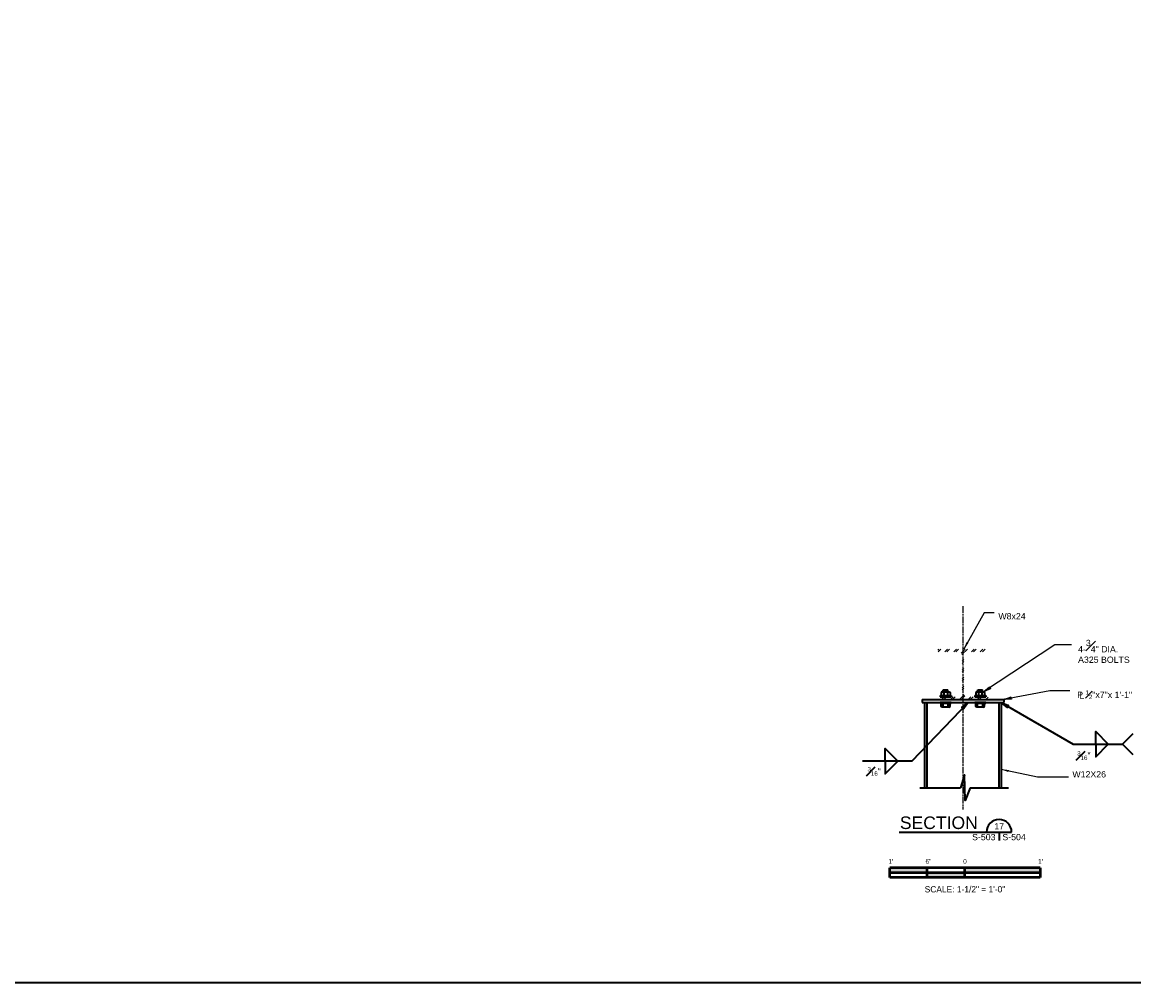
# Model space of a CAD drawing. Extents: x -490 to 147, y 39 to 689.
# Tile 3 of 4: x -171 to 6, y 211 to 364. Entities that reach past the tile are written whole.
import ezdxf
from ezdxf.enums import TextEntityAlignment as Align

# ---------------------------------------------------------------- set-up
doc = ezdxf.new("R2010")
doc.units = 0
doc.header["$LTSCALE"] = 0.0037
doc.header["$MEASUREMENT"] = 0
doc.linetypes.add('ACAD_ISO08W100', pattern=[432, 288, -36, 72, -36])
for name, color, linetype, lineweight in [('Level 1', 7, 'Continuous', 18), ('S-Anno-Brkl', 2, 'Continuous', 35), ('S-Anno-Patt', 152, 'Continuous', 18), ('S-Anno-Symb', 6, 'Continuous', 50), ('S-Anno-Symb-Weld', 5, 'Continuous', 35), ('S-Anno-Text', 53, 'Continuous', 25), ('S-Anno-Text-Titl', 6, 'Continuous', 35), ('S-Sect-Cntr', 5, 'ACAD_ISO08W100', 25), ('S-Sect-Misc', 3, 'Continuous', 35), ('S-Sect-Shps', 3, 'Continuous', 35)]:
    doc.layers.add(name, color=color, linetype=linetype, lineweight=lineweight)
doc.styles.add('BORD', font='romand.shx')
doc.styles.add('NOTES', font='romans.shx')
doc.styles.add('Text', font='txt', dxfattribs={"height": 0.125})

# ---------------------------------------------------------------- blocks, each defined once
blk = doc.blocks.new('S0015B')
for p, q in [((1.5, 0.002), (-1.5, 0.002)), ((-1.5, -0.185), (-1.5, 0.002)), ((-0.75, -0.185), (-0.75, 0)), ((0, -0.185), (0, 0)), ((1.5, 0.002), (1.5, -0.185)), ((1.5, -0.092), (-1.5, -0.092)), ((1.5, -0.185), (-1.5, -0.185))]:
    blk.add_line(p, q)
at = {"extrusion": (0, 0, -1)}
for points in [[(1.5, 0.002), (1.5, -0.092), (0.75, 0), (0.75, -0.092)], [(0, 0), (0, -0.092), (-1.5, 0.002), (-1.5, -0.092)], [(0.75, -0.092), (0.75, -0.185), (0, -0.092), (0, -0.185)]]:
    blk.add_solid(points, dxfattribs=at)
at = {"lineweight": 18, "style": 'Text'}
for s, p in [("1'", (-1.477, 0.133)), ('6"', (-0.728, 0.134)), ('0', (0, 0.134)), ("1'", (1.504, 0.133))]:
    blk.add_text(s, height=0.0938, dxfattribs=at).set_placement(p, align=Align.MIDDLE_CENTER)
at = {"lineweight": 25, "style": 'Text'}
blk.add_text('SCALE: 1-1/2" = 1\'-0"', height=0.125, dxfattribs=at).set_placement((0, -0.422), align=Align.MIDDLE_CENTER)

msp = doc.modelspace()

# ---------------------------------------------------------------- hatches: boundary and pattern name
at = {"layer": 'S-Anno-Text', "extrusion": (0, 0, -1)}
for points in [[(21.47, 264.32), (20.69, 265.31), (20.73, 265.3), (20.81, 265.27), (20.86, 265.27), (20.92, 265.29), (20.95, 265.32), (20.98, 265.37), (21, 265.44), (21.01, 265.49)], [(14.29, 244.72), (14.32, 244.75), (14.37, 244.81), (14.38, 244.87), (14.38, 244.92), (14.36, 244.97), (14.33, 245.01), (14.26, 245.05), (14.22, 245.07), (15.48, 245.16)]]:
    msp.add_hatch(color=256, dxfattribs=at).paths.add_polyline_path(points, flags=16)

# ---------------------------------------------------------------- linework, layer by layer
at = {"layer": 'Level 1', "color": 3, "linetype": 'Continuous', "lineweight": 35}
msp.add_3dface([(-333.07, 547.19), (146.96, 547.19), (146.96, 211.17), (-333.07, 211.17)], dxfattribs=at)
at = {"layer": 'S-Anno-Brkl'}
for p, q in [((-28.47, 242.25), (-21.99, 242.25)), ((-20.46, 242.25), (-14.32, 242.25))]:
    msp.add_line(p, q, dxfattribs=at)
at = {"layer": 'S-Anno-Brkl', "flags": 128}
msp.add_lwpolyline([(-20.46, 242.25), (-21.22, 240.19), (-21.34, 244.31), (-21.99, 242.25)], dxfattribs=at)
at = {"layer": 'S-Anno-Patt'}
for p, q in [((-25.45, 264.32), (-25.59, 264.18)), ((-25.12, 264.32), (-25.55, 263.88)), ((-24.04, 264.32), (-24.47, 263.88)), ((-23.71, 264.32), (-24.14, 263.88)), ((-22.63, 264.32), (-23.06, 263.88)), ((-22.29, 264.32), (-22.73, 263.88)), ((-21.22, 264.32), (-21.85, 263.68)), ((-20.88, 264.32), (-21.75, 263.45)), ((-19.8, 264.32), (-20.24, 263.88)), ((-19.47, 264.32), (-19.91, 263.88)), ((-18.39, 264.32), (-18.83, 263.88)), ((-18.06, 264.32), (-18.49, 263.88)), ((-21.45, 262.67), (-21.73, 262.39)), ((-21.45, 262.34), (-21.73, 262.06)), ((-21.45, 261.26), (-21.73, 260.98)), ((-21.45, 260.93), (-21.73, 260.64)), ((-21.45, 259.85), (-21.73, 259.56)), ((-21.45, 259.52), (-21.73, 259.23)), ((-21.41, 257.06), (-22.16, 256.32)), ((-21.27, 256.87), (-21.83, 256.32)), ((-21.45, 258.44), (-21.73, 258.15)), ((-21.45, 258.11), (-21.73, 257.82)), ((-24.55, 256.75), (-24.98, 256.32)), ((-24.21, 256.75), (-24.65, 256.32)), ((-23.13, 256.75), (-23.57, 256.32)), ((-22.8, 256.75), (-23.24, 256.32)), ((-20.31, 256.75), (-20.75, 256.32)), ((-19.98, 256.75), (-20.41, 256.32)), ((-18.9, 256.75), (-19.34, 256.32)), ((-18.57, 256.75), (-19, 256.32)), ((-17.59, 256.65), (-17.92, 256.32))]:
    msp.add_line(p, q, dxfattribs=at)
msp.add_point((-17.59, 256.32), dxfattribs=at)
at = {"layer": 'S-Anno-Symb-Weld', "flags": 128}
for points in [[(-20.77, 255.82), (-29.74, 246.48), (-37.6, 246.48)], [(-21.77, 255.04), (-20.77, 255.82), (-21.51, 254.79), (-21.5, 254.84), (-21.5, 254.91), (-21.52, 254.97), (-21.55, 255.01), (-21.59, 255.04), (-21.65, 255.05), (-21.73, 255.05), (-21.77, 255.04), (-20.8, 255.79), (-21.49, 254.83), (-21.48, 254.87), (-21.48, 254.95), (-21.52, 255.01), (-21.58, 255.05), (-21.64, 255.06), (-21.69, 255.06), (-21.73, 255.06), (-20.84, 255.74), (-21.46, 254.88), (-21.46, 254.92), (-21.46, 254.96), (-21.48, 255), (-21.51, 255.05), (-21.55, 255.07), (-21.59, 255.08), (-21.64, 255.07), (-21.69, 255.07), (-20.9, 255.69), (-21.44, 254.93), (-21.45, 255), (-21.48, 255.05), (-21.54, 255.09), (-21.65, 255.09), (-20.96, 255.63), (-21.42, 254.99), (-21.44, 255.02), (-21.46, 255.08), (-21.52, 255.11), (-21.6, 255.11), (-21.01, 255.57), (-21.42, 255.03), (-21.43, 255.07), (-21.46, 255.11), (-21.55, 255.13), (-21.08, 255.5), (-21.4, 255.07), (-21.42, 255.1), (-21.44, 255.13), (-21.51, 255.14), (-21.16, 255.42), (-21.4, 255.11), (-21.42, 255.15), (-21.47, 255.15), (-21.22, 255.36), (-21.39, 255.14), (-21.43, 255.17), (-21.28, 255.29), (-21.39, 255.16), (-21.41, 255.16), (-21.37, 255.21)], [(-15.48, 255.82), (-4.05, 249.18), (3.81, 249.18)], [(-14.49, 255.03), (-15.48, 255.82), (-14.31, 255.34), (-14.36, 255.34), (-14.43, 255.32), (-14.48, 255.29), (-14.51, 255.25), (-14.53, 255.2), (-14.53, 255.14), (-14.5, 255.07), (-14.49, 255.03), (-15.45, 255.79), (-14.35, 255.35), (-14.39, 255.35), (-14.47, 255.33), (-14.52, 255.28), (-14.55, 255.21), (-14.54, 255.15), (-14.53, 255.1), (-14.51, 255.06), (-15.39, 255.76), (-14.4, 255.36), (-14.45, 255.36), (-14.48, 255.34), (-14.52, 255.32), (-14.55, 255.28), (-14.57, 255.23), (-14.57, 255.19), (-14.55, 255.14), (-14.54, 255.1), (-15.32, 255.72), (-14.46, 255.37), (-14.53, 255.35), (-14.57, 255.3), (-14.6, 255.24), (-14.57, 255.13), (-15.25, 255.68), (-14.52, 255.38), (-14.55, 255.35), (-14.6, 255.32), (-14.62, 255.25), (-14.59, 255.18), (-15.18, 255.64), (-14.56, 255.37), (-14.6, 255.35), (-14.63, 255.31), (-14.63, 255.22), (-15.1, 255.59), (-14.6, 255.38), (-14.63, 255.36), (-14.66, 255.32), (-14.65, 255.26), (-15, 255.53), (-14.64, 255.37), (-14.68, 255.34), (-14.66, 255.29), (-14.93, 255.49), (-14.67, 255.37), (-14.69, 255.33), (-14.84, 255.44), (-14.69, 255.37), (-14.69, 255.35), (-14.74, 255.38)], [(-0.43, 249.18), (-0.43, 251.18), (1.57, 249.18)], [(5.46, 250.82), (3.81, 249.18), (5.46, 247.53)], [(-33.98, 246.48), (-33.98, 248.48), (-31.98, 246.48)], [(-0.43, 249.18), (-0.43, 247.18), (1.57, 249.18)], [(-33.98, 246.48), (-33.98, 244.48), (-31.98, 246.48)]]:
    msp.add_lwpolyline(points, dxfattribs=at)
at = {"layer": 'S-Anno-Text', "flags": 128}
for points in [[(-16.62, 270.09), (-18.19, 270.09), (-21.47, 264.32)], [(-4.3, 265), (-6.94, 265), (-18.3, 257.5)], [(-17.15, 258.04), (-18.3, 257.5), (-17.35, 258.34), (-17.37, 258.29), (-17.39, 258.22), (-17.38, 258.16), (-17.36, 258.12), (-17.32, 258.08), (-17.27, 258.05), (-17.2, 258.04), (-17.15, 258.04), (-18.26, 257.52), (-17.38, 258.31), (-17.4, 258.27), (-17.41, 258.19), (-17.39, 258.12), (-17.34, 258.07), (-17.28, 258.04), (-17.23, 258.03), (-17.19, 258.03), (-18.21, 257.56), (-17.41, 258.26), (-17.43, 258.22), (-17.43, 258.19), (-17.43, 258.14), (-17.4, 258.09), (-17.37, 258.05), (-17.34, 258.03), (-17.28, 258.04), (-17.24, 258.02), (-18.15, 257.6), (-17.45, 258.21), (-17.46, 258.15), (-17.43, 258.09), (-17.39, 258.03), (-17.28, 258.01), (-18.07, 257.64), (-17.48, 258.16), (-17.47, 258.13), (-17.46, 258.06), (-17.41, 258.02), (-17.33, 258.01), (-18.01, 257.69), (-17.49, 258.13), (-17.49, 258.08), (-17.47, 258.03), (-17.39, 258), (-17.93, 257.74), (-17.51, 258.09), (-17.51, 258.05), (-17.49, 258.02), (-17.43, 258), (-17.83, 257.8), (-17.53, 258.05), (-17.51, 258), (-17.46, 258), (-17.76, 257.85), (-17.54, 258.02), (-17.51, 257.99), (-17.68, 257.9), (-17.54, 258.01), (-17.53, 258), (-17.58, 257.96)], [(-4.57, 257.69), (-7.75, 257.69), (-15.09, 256.32)], [(-13.83, 256.37), (-15.09, 256.32), (-13.89, 256.72), (-13.93, 256.69), (-13.97, 256.62), (-13.99, 256.57), (-13.99, 256.52), (-13.97, 256.47), (-13.93, 256.43), (-13.86, 256.39), (-13.83, 256.37), (-15.05, 256.32), (-13.93, 256.7), (-13.96, 256.67), (-14.01, 256.61), (-14.01, 256.53), (-13.99, 256.47), (-13.94, 256.42), (-13.9, 256.39), (-13.87, 256.38), (-14.99, 256.33), (-13.98, 256.68), (-14.01, 256.64), (-14.02, 256.61), (-14.04, 256.57), (-14.04, 256.51), (-14.02, 256.47), (-13.99, 256.44), (-13.95, 256.41), (-13.91, 256.39), (-14.91, 256.35), (-14.03, 256.64), (-14.06, 256.59), (-14.06, 256.52), (-14.04, 256.46), (-13.95, 256.4), (-14.83, 256.36), (-14.08, 256.61), (-14.08, 256.57), (-14.1, 256.51), (-14.07, 256.45), (-14, 256.41), (-14.75, 256.37), (-14.1, 256.58), (-14.12, 256.53), (-14.12, 256.49), (-14.06, 256.42), (-14.66, 256.39), (-14.14, 256.55), (-14.15, 256.52), (-14.14, 256.48), (-14.1, 256.44), (-14.55, 256.41), (-14.17, 256.53), (-14.17, 256.47), (-14.13, 256.45), (-14.46, 256.43), (-14.19, 256.51), (-14.18, 256.46), (-14.36, 256.45), (-14.2, 256.49), (-14.19, 256.48), (-14.25, 256.46)], [(-4.76, 243.92), (-9.73, 243.92), (-15.48, 245.16)]]:
    msp.add_lwpolyline(points, dxfattribs=at)
at = {"layer": 'S-Anno-Text-Titl'}
for p, q in [((-31.75, 235.18), (-13.83, 235.18)), ((-15.83, 235.18), (-15.83, 233.81))]:
    msp.add_line(p, q, dxfattribs=at)
msp.add_arc((-15.83, 235.18), 2, 0, 180, dxfattribs=at)
at = {"layer": 'S-Sect-Cntr'}
msp.add_line((-21.59, 271.15), (-21.59, 238.76), dxfattribs=at)
at = {"layer": 'S-Sect-Misc'}
for p, q in [((-25.21, 256.92), (-23.46, 256.92)), ((-25.21, 256.92), (-25.21, 256.75)), ((-25.05, 257.33), (-25.05, 256.92)), ((-24.88, 257.5), (-23.8, 257.5)), ((-24.71, 257.85), (-23.97, 257.85)), ((-24.71, 257.5), (-24.71, 257.85)), ((-24.62, 257.5), (-24.62, 256.92)), ((-24.58, 257.68), (-24.1, 257.68)), ((-24.05, 257.5), (-24.05, 256.92)), ((-23.97, 257.5), (-23.97, 257.85)), ((-23.63, 257.33), (-23.63, 256.92)), ((-23.46, 256.92), (-23.46, 256.75)), ((-19.71, 256.92), (-17.96, 256.92)), ((-19.71, 256.92), (-19.71, 256.75)), ((-19.55, 257.33), (-19.55, 256.92)), ((-19.38, 257.5), (-18.3, 257.5)), ((-19.21, 257.85), (-18.47, 257.85)), ((-19.21, 257.5), (-19.21, 257.85)), ((-19.12, 257.5), (-19.12, 256.92)), ((-19.08, 257.68), (-18.6, 257.68)), ((-18.55, 257.5), (-18.55, 256.92)), ((-18.47, 257.5), (-18.47, 257.85)), ((-18.13, 257.33), (-18.13, 256.92)), ((-17.96, 256.92), (-17.96, 256.75)), ((-25.21, 256.75), (-23.46, 256.75)), ((-23.46, 255.82), (-25.21, 255.82)), ((-25.21, 255.65), (-25.21, 255.82)), ((-23.46, 255.65), (-25.21, 255.65)), ((-25.05, 255.23), (-25.05, 255.65)), ((-23.8, 255.07), (-24.88, 255.07)), ((-24.76, 255.07), (-24.76, 255.65)), ((-24.59, 256.75), (-24.09, 256.75)), ((-24.09, 255.82), (-24.59, 255.82)), ((-23.92, 255.07), (-23.92, 255.65)), ((-23.63, 255.23), (-23.63, 255.65)), ((-23.46, 255.65), (-23.46, 255.82)), ((-19.71, 256.75), (-17.96, 256.75)), ((-17.96, 255.82), (-19.71, 255.82)), ((-19.71, 255.65), (-19.71, 255.82)), ((-17.96, 255.65), (-19.71, 255.65)), ((-19.55, 255.23), (-19.55, 255.65)), ((-18.3, 255.07), (-19.38, 255.07)), ((-19.26, 255.07), (-19.26, 255.65)), ((-19.09, 256.75), (-18.59, 256.75)), ((-18.59, 255.82), (-19.09, 255.82)), ((-18.42, 255.07), (-18.42, 255.65)), ((-18.13, 255.23), (-18.13, 255.65)), ((-17.96, 255.65), (-17.96, 255.82))]:
    msp.add_line(p, q, dxfattribs=at)
for centre, start, end in [((-24.88, 257.33), 90, 180), ((-19.38, 257.33), 90, 180), ((-23.8, 255.23), 270, 0), ((-18.3, 255.23), 270, 0)]:
    msp.add_arc(centre, 0.167, start, end, dxfattribs=at)
at = {"layer": 'S-Sect-Misc', "extrusion": (0, 0, -1)}
for centre, start, end in [((23.8, 257.33), 90, 180), ((18.3, 257.33), 90, 180), ((24.88, 255.23), 270, 0), ((19.38, 255.23), 270, 0)]:
    msp.add_arc(centre, 0.167, start, end, dxfattribs=at)
for points in [[(24.54, 257.5), (24.62, 257.33), (24.71, 257.5)], [(24.14, 257.5), (24.05, 257.33), (23.97, 257.5)], [(19.04, 257.5), (19.12, 257.33), (19.21, 257.5)], [(18.64, 257.5), (18.55, 257.33), (18.47, 257.5)], [(24.01, 255.07), (23.92, 255.23), (23.84, 255.07)], [(18.51, 255.07), (18.42, 255.23), (18.34, 255.07)]]:
    msp.add_solid(points, dxfattribs=at)
at = {"layer": 'S-Sect-Misc'}
for points in [[(-24.67, 255.07), (-24.76, 255.23), (-24.84, 255.07)], [(-19.17, 255.07), (-19.26, 255.23), (-19.34, 255.07)]]:
    msp.add_solid(points, dxfattribs=at)
at = {"layer": 'S-Sect-Shps'}
for p, q in [((-28.09, 256.32), (-15.09, 256.32)), ((-28.09, 256.32), (-28.09, 255.82)), ((-28.09, 255.82), (-15.09, 255.82)), ((-27.7, 255.82), (-27.7, 242.25)), ((-27.32, 255.82), (-27.32, 242.25)), ((-15.86, 255.82), (-15.86, 242.25)), ((-15.48, 255.82), (-15.48, 242.25)), ((-15.09, 256.32), (-15.09, 255.82))]:
    msp.add_line(p, q, dxfattribs=at)

# ---------------------------------------------------------------- block references
at = {"layer": 'S-Anno-Symb', "xscale": 8, "yscale": 8, "zscale": 8}
msp.add_blockref('S0015B', (-21.26, 229.44), dxfattribs=at)

# ---------------------------------------------------------------- texts
at = {"layer": 'S-Anno-Symb-Weld', "char_height": 0.7, "attachment_point": 1, "line_spacing_factor": 0.604666, "style": 'NOTES'}
for insert in [(-3.38, 248.06), (-36.79, 245.55)]:
    msp.add_mtext('\\A1;\\fArial|b0|i0|c0|p39;\\S3#16;\\H1.000000;"', dxfattribs=dict(at, insert=insert))
at = {"layer": 'S-Anno-Text', "char_height": 1, "attachment_point": 1, "style": 'NOTES'}
for s, insert, line_spacing_factor in [('\\fArial|b0|i0|c0|p39;W8x24', (-15.94, 270.07), 0.728704), ('\\A1;\\fArial|b0|i0|c0|p39;P \\H0.700000;\\S1#2;\\H1.000000;"x7"x 1\'-1"', (-3.38, 257.76), 0.603988), ('\\fArial|b0|i0|c0|p39;L', (-3.05, 257.45), 0.725792), ('\\fArial|b0|i0|c0|p39;W12X26', (-4.15, 244.88), 0.731627)]:
    msp.add_mtext(s, dxfattribs=dict(at, insert=insert, line_spacing_factor=line_spacing_factor))
at = {"layer": 'S-Anno-Text', "insert": (-3.24, 265.81), "char_height": 1, "attachment_point": 1, "style": 'NOTES'}
msp.add_mtext('\\A0;\\fArial|b0|i0|c0|p39;4-\\S3#4;" DIA.\\PA325 BOLTS', dxfattribs=at)
at = {"layer": 'S-Anno-Text-Titl'}
for s, insert, char_height, attachment_point, line_spacing_factor, style in [('\\fArial|b0|i0|c0|p39;SECTION', (-25.43, 236.65), 2, 5, 0.608048, 'BORD'), ('\\fArial|b0|i0|c0|p39;17', (-16.59, 236.59), 1, 1, 0.734563, 'NOTES'), ('\\fArial|b0|i0|c0|p39;S-503', (-20.13, 234.88), 1, 1, 0.734563, 'NOTES'), ('\\fArial|b0|i0|c0|p39;S-504', (-15.3, 234.88), 1, 1, 0.734563, 'NOTES')]:
    msp.add_mtext(s, dxfattribs=dict(at, insert=insert, char_height=char_height, attachment_point=attachment_point, line_spacing_factor=line_spacing_factor, style=style))

doc.saveas('drawing.dxf')
